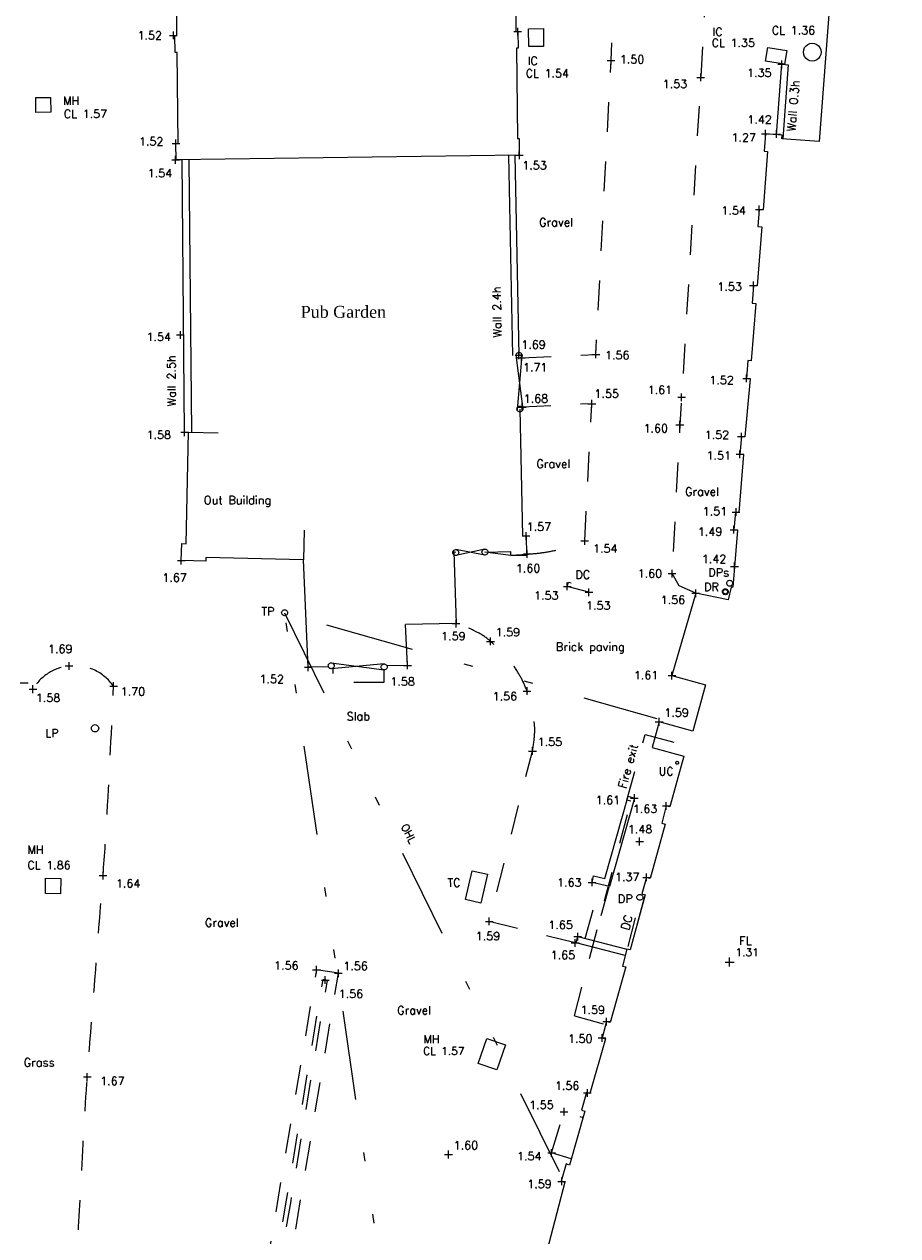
# Model space of a CAD drawing. Header units: metres. Extents: x 639013 to 639566, y 257273 to 257664.
# Tile 52 of 79: x 639190 to 639220, y 257480 to 257520. Entities that reach past the tile are written whole.
import ezdxf

# ---------------------------------------------------------------- set-up
doc = ezdxf.new("R2010")
doc.units = ezdxf.units.M
doc.linetypes.add('65208756-SWE-ZZ-XX-M-C-0002-FC06T002$0$03', pattern=[3, 1, -1, 1])
doc.linetypes.add('65208756-SWE-ZZ-XX-M-C-0002-FC06T002$0$IRRIGATION', pattern=[11.5, 3, -1.8, 0.3, -1.8, 0.3, -1.8, 2.5])
for name, color, linetype, lineweight in [('65208756-SWE-ZZ-XX-M-C-0002-FC06T002$0$0not0', 253, 'Continuous', 0), ('65208756-SWE-ZZ-XX-M-C-0002-FC06T002$0$SS_BUILDING', 253, 'Continuous', 0), ('65208756-SWE-ZZ-XX-M-C-0002-FC06T002$0$SS_COVERS', 253, 'Continuous', 0), ('65208756-SWE-ZZ-XX-M-C-0002-FC06T002$0$SS_DETAIL', 253, '65208756-SWE-ZZ-XX-M-C-0002-FC06T002$0$03', 0), ('65208756-SWE-ZZ-XX-M-C-0002-FC06T002$0$SS_GATE', 253, 'Continuous', 0), ('65208756-SWE-ZZ-XX-M-C-0002-FC06T002$0$SS_OHL', 253, '65208756-SWE-ZZ-XX-M-C-0002-FC06T002$0$IRRIGATION', 0), ('65208756-SWE-ZZ-XX-M-C-0002-FC06T002$0$SS_Text_bold', 253, 'Continuous', 0), ('65208756-SWE-ZZ-XX-M-C-0002-FC06T002$0$SS_TEXT_GEN', 253, 'Continuous', 0), ('65208756-SWE-ZZ-XX-M-C-0002-FC06T002$0$SS_TXT_DRAIN', 253, 'Continuous', 0), ('65208756-SWE-ZZ-XX-M-C-0002-FC06T002$0$SS_TXT_LEV_BLD', 253, 'Continuous', 0), ('65208756-SWE-ZZ-XX-M-C-0002-FC06T002$0$SS_TXT_LEV_GEN', 253, 'Continuous', 0), ('65208756-SWE-ZZ-XX-M-C-0002-FC06T002$0$SS_TXT_LEV_PNT', 253, 'Continuous', 0), ('65208756-SWE-ZZ-XX-M-C-0002-FC06T002$0$SS_TXT_UTL', 253, 'Continuous', 0), ('65208756-SWE-ZZ-XX-M-C-0002-FC06T002$0$SS_TXT_UTL_WATER', 253, 'Continuous', 0), ('65208756-SWE-ZZ-XX-M-C-0002-FC06T002$0$SS_UTL_TEXT', 253, 'Continuous', 0), ('65208756-SWE-ZZ-XX-M-C-0002-FC06T002$0$SS_WALL', 253, 'Continuous', 0)]:
    doc.layers.add(name, color=color, linetype=linetype, lineweight=lineweight)
doc.layers.add('Z-Xref', color=7, linetype='Continuous')
doc.styles.add('65208756-SWE-ZZ-XX-M-C-0002-FC06T002$0$ROMANS', font='ROMANS')
doc.styles.add('65208756-SWE-ZZ-XX-M-C-0002-FC06T002$0$Romantics', font='romantic.ttf')

# ---------------------------------------------------------------- blocks, each defined once
blk = doc.blocks.new('65208756-SWE-ZZ-XX-M-C-0002-FC06T002')
at = {"layer": '65208756-SWE-ZZ-XX-M-C-0002-FC06T002$0$0not0', "linetype": 'Continuous'}
for p, q in [((639207.049, 257520.114), (639207.049, 257520.374)), ((639195.339, 257520.114), (639195.599, 257520.114)), ((639195.469, 257519.984), (639195.469, 257520.244)), ((639206.919, 257520.244), (639207.179, 257520.244)), ((639216.655, 257519.552), (639216.667, 257519.63)), ((639216.667, 257519.63), (639216.697, 257519.702)), ((639216.697, 257519.702), (639216.745, 257519.762)), ((639216.745, 257519.762), (639216.805, 257519.81)), ((639216.805, 257519.81), (639216.877, 257519.84)), ((639216.877, 257519.84), (639216.955, 257519.852)), ((639216.955, 257519.852), (639217.033, 257519.84)), ((639217.033, 257519.84), (639217.105, 257519.81)), ((639217.105, 257519.81), (639217.165, 257519.763)), ((639217.165, 257519.763), (639217.213, 257519.703)), ((639217.213, 257519.703), (639217.243, 257519.631)), ((639217.243, 257519.631), (639217.255, 257519.553)), ((639210.059, 257519.265), (639210.319, 257519.265)), ((639210.189, 257519.135), (639210.189, 257519.395)), ((639215.927, 257519.013), (639215.927, 257519.273)), ((639216.667, 257519.474), (639216.655, 257519.552)), ((639216.697, 257519.402), (639216.667, 257519.474)), ((639216.745, 257519.342), (639216.697, 257519.402)), ((639216.805, 257519.294), (639216.745, 257519.342)), ((639216.877, 257519.264), (639216.805, 257519.294)), ((639216.955, 257519.252), (639216.877, 257519.264)), ((639217.033, 257519.264), (639216.955, 257519.252)), ((639217.105, 257519.294), (639217.033, 257519.264)), ((639217.165, 257519.343), (639217.105, 257519.294)), ((639217.213, 257519.403), (639217.165, 257519.343)), ((639217.243, 257519.475), (639217.213, 257519.403)), ((639217.255, 257519.553), (639217.243, 257519.475)), ((639213.205, 257518.574), (639213.205, 257518.834)), ((639215.797, 257519.143), (639216.057, 257519.143)), ((639213.075, 257518.704), (639213.335, 257518.704)), ((639215.248, 257516.804), (639215.508, 257516.804)), ((639215.378, 257516.674), (639215.378, 257516.934)), ((639215.624, 257516.797), (639215.884, 257516.797)), ((639215.754, 257516.667), (639215.753, 257516.927)), ((639195.426, 257516.483), (639195.686, 257516.484)), ((639195.556, 257516.354), (639195.556, 257516.614)), ((639195.414, 257515.93), (639195.674, 257515.93)), ((639195.544, 257515.8), (639195.544, 257516.06)), ((639206.973, 257516.083), (639207.233, 257516.083)), ((639207.104, 257515.953), (639207.103, 257516.213)), ((639215.042, 257514.263), (639215.302, 257514.263)), ((639215.172, 257514.133), (639215.172, 257514.393)), ((639214.975, 257511.579), (639214.975, 257511.839)), ((639214.845, 257511.709), (639215.105, 257511.709)), ((639195.575, 257510.046), (639195.835, 257510.046)), ((639195.705, 257509.916), (639195.705, 257510.176)), ((639206.99, 257509.359), (639206.994, 257509.385)), ((639206.994, 257509.385), (639207.004, 257509.409)), ((639207.004, 257509.409), (639207.02, 257509.429)), ((639207.02, 257509.429), (639207.04, 257509.445)), ((639207.04, 257509.445), (639207.064, 257509.455)), ((639207.064, 257509.455), (639207.09, 257509.459)), ((639207.09, 257509.229), (639207.09, 257509.489)), ((639207.09, 257509.459), (639207.116, 257509.455)), ((639207.116, 257509.455), (639207.14, 257509.445)), ((639207.14, 257509.445), (639207.16, 257509.429)), ((639207.16, 257509.429), (639207.176, 257509.409)), ((639207.171, 257509.143), (639207.171, 257509.403)), ((639207.176, 257509.409), (639207.186, 257509.385)), ((639207.186, 257509.385), (639207.19, 257509.359)), ((639209.546, 257509.389), (639209.806, 257509.389)), ((639209.676, 257509.259), (639209.676, 257509.519)), ((639206.96, 257509.359), (639207.22, 257509.359)), ((639206.994, 257509.333), (639206.99, 257509.359)), ((639207.004, 257509.309), (639206.994, 257509.333)), ((639207.02, 257509.289), (639207.004, 257509.309)), ((639207.04, 257509.273), (639207.02, 257509.289)), ((639207.064, 257509.263), (639207.04, 257509.273)), ((639207.041, 257509.273), (639207.301, 257509.274)), ((639207.09, 257509.259), (639207.064, 257509.263)), ((639207.116, 257509.263), (639207.09, 257509.259)), ((639207.14, 257509.273), (639207.116, 257509.263)), ((639207.16, 257509.289), (639207.14, 257509.273)), ((639207.176, 257509.309), (639207.16, 257509.289)), ((639207.186, 257509.333), (639207.176, 257509.309)), ((639207.19, 257509.359), (639207.186, 257509.333)), ((639214.613, 257508.581), (639214.873, 257508.581)), ((639214.744, 257508.451), (639214.743, 257508.711)), ((639207.198, 257507.491), (639207.198, 257507.751)), ((639209.542, 257507.601), (639209.541, 257507.861)), ((639212.431, 257507.95), (639212.691, 257507.951)), ((639212.561, 257507.821), (639212.561, 257508.081)), ((639207.021, 257507.554), (639207.025, 257507.58)), ((639207.025, 257507.528), (639207.021, 257507.554)), ((639207.025, 257507.58), (639207.035, 257507.604)), ((639207.035, 257507.504), (639207.025, 257507.528)), ((639207.035, 257507.604), (639207.051, 257507.624)), ((639207.051, 257507.484), (639207.035, 257507.504)), ((639207.051, 257507.624), (639207.071, 257507.64)), ((639207.071, 257507.468), (639207.051, 257507.484)), ((639207.068, 257507.621), (639207.328, 257507.621)), ((639207.071, 257507.64), (639207.095, 257507.65)), ((639207.095, 257507.458), (639207.071, 257507.468)), ((639207.095, 257507.65), (639207.121, 257507.654)), ((639207.121, 257507.454), (639207.095, 257507.458)), ((639207.121, 257507.654), (639207.147, 257507.65)), ((639207.147, 257507.458), (639207.121, 257507.454)), ((639207.147, 257507.65), (639207.171, 257507.64)), ((639207.171, 257507.468), (639207.147, 257507.458)), ((639207.171, 257507.64), (639207.191, 257507.624)), ((639207.191, 257507.484), (639207.171, 257507.468)), ((639207.191, 257507.624), (639207.207, 257507.604)), ((639207.207, 257507.504), (639207.191, 257507.484)), ((639207.207, 257507.604), (639207.217, 257507.58)), ((639207.217, 257507.528), (639207.207, 257507.504)), ((639207.217, 257507.58), (639207.221, 257507.554)), ((639207.221, 257507.554), (639207.217, 257507.528)), ((639209.411, 257507.731), (639209.671, 257507.731)), ((639212.37, 257507.023), (639212.63, 257507.023)), ((639212.501, 257506.893), (639212.5, 257507.153)), ((639195.716, 257506.775), (639195.976, 257506.775)), ((639195.846, 257506.645), (639195.846, 257506.905)), ((639214.44, 257506.625), (639214.7, 257506.625)), ((639214.57, 257506.495), (639214.57, 257506.755)), ((639214.52, 257505.901), (639214.52, 257506.161)), ((639214.39, 257506.031), (639214.65, 257506.031)), ((639214.263, 257504.09), (639214.523, 257504.09)), ((639214.393, 257503.96), (639214.393, 257504.22)), ((639207.2, 257503.288), (639207.46, 257503.288)), ((639207.33, 257503.158), (639207.33, 257503.418)), ((639214.189, 257503.494), (639214.449, 257503.495)), ((639214.319, 257503.365), (639214.319, 257503.625)), ((639209.17, 257503.117), (639209.43, 257503.117)), ((639209.3, 257502.987), (639209.3, 257503.247)), ((639195.606, 257502.459), (639195.866, 257502.459)), ((639195.736, 257502.329), (639195.736, 257502.589)), ((639204.864, 257502.728), (639204.868, 257502.754)), ((639204.868, 257502.702), (639204.864, 257502.728)), ((639204.868, 257502.754), (639204.878, 257502.778)), ((639204.878, 257502.678), (639204.868, 257502.702)), ((639204.878, 257502.778), (639204.893, 257502.798)), ((639204.894, 257502.658), (639204.878, 257502.678)), ((639204.893, 257502.798), (639204.913, 257502.814)), ((639204.914, 257502.642), (639204.894, 257502.658)), ((639204.913, 257502.814), (639204.937, 257502.824)), ((639204.938, 257502.632), (639204.914, 257502.642)), ((639204.937, 257502.824), (639204.963, 257502.828)), ((639204.964, 257502.628), (639204.938, 257502.632)), ((639204.963, 257502.828), (639204.989, 257502.824)), ((639204.99, 257502.632), (639204.964, 257502.628)), ((639204.989, 257502.824), (639205.013, 257502.814)), ((639205.014, 257502.642), (639204.99, 257502.632)), ((639205.013, 257502.814), (639205.033, 257502.798)), ((639205.034, 257502.658), (639205.014, 257502.642)), ((639205.033, 257502.798), (639205.05, 257502.778)), ((639205.05, 257502.678), (639205.034, 257502.658)), ((639205.05, 257502.778), (639205.06, 257502.754)), ((639205.06, 257502.702), (639205.05, 257502.678)), ((639205.06, 257502.754), (639205.064, 257502.728)), ((639205.064, 257502.728), (639205.06, 257502.702)), ((639205.847, 257502.744), (639205.851, 257502.77)), ((639205.851, 257502.718), (639205.847, 257502.744)), ((639205.851, 257502.77), (639205.861, 257502.794)), ((639205.861, 257502.694), (639205.851, 257502.718)), ((639205.861, 257502.794), (639205.877, 257502.814)), ((639205.877, 257502.674), (639205.861, 257502.694)), ((639205.877, 257502.814), (639205.897, 257502.83)), ((639205.898, 257502.658), (639205.877, 257502.674)), ((639205.897, 257502.83), (639205.921, 257502.84)), ((639205.922, 257502.648), (639205.898, 257502.658)), ((639205.921, 257502.84), (639205.947, 257502.844)), ((639205.948, 257502.644), (639205.922, 257502.648)), ((639205.947, 257502.844), (639205.973, 257502.84)), ((639205.974, 257502.648), (639205.948, 257502.644)), ((639205.973, 257502.84), (639205.997, 257502.83)), ((639205.998, 257502.658), (639205.974, 257502.648)), ((639205.997, 257502.83), (639206.017, 257502.814)), ((639206.017, 257502.674), (639205.998, 257502.658)), ((639206.017, 257502.814), (639206.033, 257502.794)), ((639206.033, 257502.694), (639206.017, 257502.674)), ((639206.033, 257502.794), (639206.043, 257502.77)), ((639206.043, 257502.718), (639206.033, 257502.694)), ((639206.043, 257502.77), (639206.047, 257502.744)), ((639206.047, 257502.744), (639206.043, 257502.718)), ((639207.24, 257502.68), (639207.5, 257502.68)), ((639207.37, 257502.55), (639207.369, 257502.81)), ((639212.237, 257501.89), (639212.237, 257502.15)), ((639214.209, 257502.26), (639214.469, 257502.26)), ((639214.339, 257502.13), (639214.339, 257502.39)), ((639208.714, 257501.461), (639208.713, 257501.721)), ((639212.107, 257502.02), (639212.367, 257502.02)), ((639214.076, 257501.698), (639214.08, 257501.724)), ((639214.08, 257501.672), (639214.076, 257501.698)), ((639214.08, 257501.724), (639214.09, 257501.748)), ((639214.09, 257501.648), (639214.08, 257501.672)), ((639214.09, 257501.748), (639214.106, 257501.768)), ((639214.106, 257501.628), (639214.09, 257501.648)), ((639214.106, 257501.768), (639214.126, 257501.784)), ((639214.126, 257501.784), (639214.15, 257501.794)), ((639214.15, 257501.794), (639214.176, 257501.798)), ((639214.176, 257501.798), (639214.202, 257501.794)), ((639214.202, 257501.794), (639214.226, 257501.784)), ((639214.226, 257501.784), (639214.246, 257501.768)), ((639214.246, 257501.768), (639214.262, 257501.748)), ((639214.262, 257501.648), (639214.246, 257501.628)), ((639214.262, 257501.748), (639214.272, 257501.724)), ((639214.272, 257501.672), (639214.262, 257501.648)), ((639214.272, 257501.724), (639214.276, 257501.698)), ((639214.276, 257501.698), (639214.272, 257501.672)), ((639208.584, 257501.591), (639208.844, 257501.591)), ((639209.312, 257501.394), (639209.572, 257501.394)), ((639209.442, 257501.264), (639209.442, 257501.524)), ((639212.906, 257501.36), (639213.166, 257501.36)), ((639213.036, 257501.23), (639213.036, 257501.49)), ((639213.931, 257501.409), (639213.935, 257501.435)), ((639213.935, 257501.383), (639213.931, 257501.409)), ((639213.935, 257501.435), (639213.945, 257501.459)), ((639213.945, 257501.359), (639213.935, 257501.383)), ((639213.945, 257501.459), (639213.961, 257501.479)), ((639213.961, 257501.339), (639213.945, 257501.359)), ((639213.955, 257501.41), (639213.958, 257501.43)), ((639213.958, 257501.391), (639213.955, 257501.41)), ((639213.958, 257501.43), (639213.965, 257501.448)), ((639213.965, 257501.373), (639213.958, 257501.391)), ((639213.961, 257501.479), (639213.981, 257501.495)), ((639213.981, 257501.323), (639213.961, 257501.339)), ((639213.965, 257501.448), (639213.977, 257501.463)), ((639213.977, 257501.358), (639213.965, 257501.373)), ((639213.977, 257501.463), (639213.992, 257501.475)), ((639213.992, 257501.346), (639213.977, 257501.358)), ((639213.981, 257501.495), (639214.005, 257501.505)), ((639214.005, 257501.313), (639213.981, 257501.323)), ((639213.992, 257501.475), (639214.01, 257501.482)), ((639214.01, 257501.338), (639213.992, 257501.346)), ((639214.005, 257501.505), (639214.031, 257501.509)), ((639214.031, 257501.309), (639214.005, 257501.313)), ((639214.01, 257501.482), (639214.03, 257501.485)), ((639214.03, 257501.335), (639214.01, 257501.338)), ((639214.03, 257501.485), (639214.049, 257501.482)), ((639214.049, 257501.338), (639214.03, 257501.335)), ((639214.031, 257501.509), (639214.057, 257501.505)), ((639214.057, 257501.313), (639214.031, 257501.309)), ((639214.049, 257501.482), (639214.067, 257501.475)), ((639214.067, 257501.346), (639214.049, 257501.338)), ((639214.057, 257501.505), (639214.081, 257501.495)), ((639214.081, 257501.323), (639214.057, 257501.313)), ((639214.067, 257501.475), (639214.082, 257501.463)), ((639214.082, 257501.358), (639214.067, 257501.346)), ((639214.081, 257501.495), (639214.101, 257501.479)), ((639214.101, 257501.339), (639214.081, 257501.323)), ((639214.082, 257501.463), (639214.094, 257501.448)), ((639214.094, 257501.373), (639214.082, 257501.358)), ((639214.094, 257501.448), (639214.102, 257501.43)), ((639214.102, 257501.391), (639214.094, 257501.373)), ((639214.101, 257501.479), (639214.117, 257501.459)), ((639214.117, 257501.359), (639214.101, 257501.339)), ((639214.102, 257501.43), (639214.105, 257501.411)), ((639214.105, 257501.411), (639214.102, 257501.391)), ((639214.126, 257501.612), (639214.106, 257501.628)), ((639214.117, 257501.459), (639214.127, 257501.435)), ((639214.127, 257501.383), (639214.117, 257501.359)), ((639214.15, 257501.602), (639214.126, 257501.612)), ((639214.127, 257501.435), (639214.131, 257501.409)), ((639214.131, 257501.409), (639214.127, 257501.383)), ((639214.176, 257501.598), (639214.15, 257501.602)), ((639214.202, 257501.602), (639214.176, 257501.598)), ((639214.226, 257501.612), (639214.202, 257501.602)), ((639214.246, 257501.628), (639214.226, 257501.612)), ((639199.111, 257500.704), (639199.115, 257500.73)), ((639199.115, 257500.678), (639199.111, 257500.704)), ((639199.115, 257500.73), (639199.125, 257500.754)), ((639199.125, 257500.654), (639199.115, 257500.678)), ((639199.125, 257500.754), (639199.141, 257500.774)), ((639199.141, 257500.634), (639199.125, 257500.654)), ((639199.141, 257500.774), (639199.161, 257500.79)), ((639199.161, 257500.618), (639199.141, 257500.634)), ((639199.161, 257500.79), (639199.185, 257500.8)), ((639199.185, 257500.608), (639199.161, 257500.618)), ((639199.185, 257500.8), (639199.211, 257500.804)), ((639199.211, 257500.604), (639199.185, 257500.608)), ((639199.211, 257500.804), (639199.237, 257500.8)), ((639199.237, 257500.608), (639199.211, 257500.604)), ((639199.237, 257500.8), (639199.261, 257500.79)), ((639199.261, 257500.618), (639199.237, 257500.608)), ((639199.261, 257500.79), (639199.281, 257500.774)), ((639199.281, 257500.634), (639199.261, 257500.618)), ((639199.281, 257500.774), (639199.297, 257500.754)), ((639199.297, 257500.654), (639199.281, 257500.634)), ((639199.297, 257500.754), (639199.307, 257500.73)), ((639199.307, 257500.678), (639199.297, 257500.654)), ((639199.307, 257500.73), (639199.311, 257500.704)), ((639199.311, 257500.704), (639199.307, 257500.678)), ((639204.975, 257500.21), (639204.974, 257500.47)), ((639204.845, 257500.34), (639205.105, 257500.34)), ((639206.004, 257499.742), (639206.264, 257499.742)), ((639206.134, 257499.612), (639206.134, 257499.872)), ((639191.833, 257498.918), (639192.093, 257498.918)), ((639191.963, 257498.788), (639191.963, 257499.048)), ((639199.877, 257498.874), (639200.137, 257498.875)), ((639200.007, 257498.745), (639200.007, 257499.005)), ((639200.677, 257498.922), (639200.681, 257498.948)), ((639200.681, 257498.896), (639200.677, 257498.922)), ((639200.681, 257498.948), (639200.691, 257498.972)), ((639200.691, 257498.872), (639200.681, 257498.896)), ((639200.691, 257498.972), (639200.707, 257498.992)), ((639200.707, 257498.852), (639200.691, 257498.872)), ((639200.707, 257498.992), (639200.727, 257499.008)), ((639200.727, 257498.836), (639200.707, 257498.852)), ((639200.727, 257499.008), (639200.751, 257499.018)), ((639200.751, 257498.826), (639200.727, 257498.836)), ((639200.751, 257499.018), (639200.777, 257499.022)), ((639200.777, 257498.822), (639200.751, 257498.826)), ((639200.777, 257499.022), (639200.803, 257499.018)), ((639200.803, 257498.826), (639200.777, 257498.822)), ((639200.803, 257499.018), (639200.827, 257499.008)), ((639200.827, 257498.836), (639200.803, 257498.826)), ((639200.827, 257499.008), (639200.847, 257498.992)), ((639200.847, 257498.852), (639200.827, 257498.836)), ((639200.847, 257498.992), (639200.863, 257498.972)), ((639200.863, 257498.872), (639200.847, 257498.852)), ((639200.863, 257498.972), (639200.873, 257498.948)), ((639200.873, 257498.896), (639200.863, 257498.872)), ((639200.873, 257498.948), (639200.877, 257498.922)), ((639200.877, 257498.922), (639200.873, 257498.896)), ((639202.458, 257498.882), (639202.462, 257498.908)), ((639202.462, 257498.856), (639202.458, 257498.882)), ((639202.462, 257498.908), (639202.472, 257498.932)), ((639202.472, 257498.832), (639202.462, 257498.856)), ((639202.472, 257498.932), (639202.488, 257498.952)), ((639202.488, 257498.812), (639202.472, 257498.832)), ((639202.488, 257498.952), (639202.508, 257498.968)), ((639202.508, 257498.796), (639202.488, 257498.812)), ((639202.508, 257498.968), (639202.532, 257498.978)), ((639202.532, 257498.786), (639202.508, 257498.796)), ((639202.532, 257498.978), (639202.558, 257498.982)), ((639202.558, 257498.782), (639202.532, 257498.786)), ((639202.558, 257498.982), (639202.584, 257498.978)), ((639202.584, 257498.786), (639202.558, 257498.782)), ((639202.584, 257498.978), (639202.608, 257498.968)), ((639202.608, 257498.796), (639202.584, 257498.786)), ((639202.608, 257498.968), (639202.628, 257498.952)), ((639202.628, 257498.812), (639202.608, 257498.796)), ((639202.628, 257498.952), (639202.644, 257498.932)), ((639202.644, 257498.832), (639202.628, 257498.812)), ((639202.644, 257498.932), (639202.654, 257498.908)), ((639202.654, 257498.856), (639202.644, 257498.832)), ((639202.654, 257498.908), (639202.658, 257498.882)), ((639202.658, 257498.882), (639202.654, 257498.856)), ((639203.213, 257498.934), (639203.473, 257498.934)), ((639203.343, 257498.804), (639203.342, 257499.064)), ((639212.106, 257498.591), (639212.366, 257498.591)), ((639212.236, 257498.461), (639212.236, 257498.721)), ((639190.323, 257498.352), (639190.583, 257498.352)), ((639190.616, 257498.136), (639190.876, 257498.136)), ((639190.746, 257498.006), (639190.746, 257498.266)), ((639193.328, 257498.237), (639193.588, 257498.237)), ((639193.458, 257498.107), (639193.458, 257498.367)), ((639207.232, 257498.073), (639207.492, 257498.073)), ((639207.362, 257497.943), (639207.362, 257498.203)), ((639211.806, 257496.907), (639211.806, 257497.167)), ((639192.711, 257496.821), (639192.716, 257496.853)), ((639192.716, 257496.788), (639192.711, 257496.821)), ((639192.716, 257496.853), (639192.728, 257496.883)), ((639192.728, 257496.758), (639192.716, 257496.788)), ((639192.728, 257496.883), (639192.748, 257496.908)), ((639192.748, 257496.733), (639192.728, 257496.758)), ((639192.748, 257496.908), (639192.773, 257496.928)), ((639192.773, 257496.928), (639192.803, 257496.941)), ((639192.803, 257496.941), (639192.836, 257496.946)), ((639192.836, 257496.946), (639192.868, 257496.941)), ((639192.868, 257496.941), (639192.898, 257496.928)), ((639192.898, 257496.928), (639192.923, 257496.908)), ((639192.923, 257496.908), (639192.943, 257496.883)), ((639192.943, 257496.758), (639192.923, 257496.733)), ((639192.943, 257496.883), (639192.956, 257496.853)), ((639192.956, 257496.788), (639192.943, 257496.758)), ((639192.956, 257496.853), (639192.961, 257496.821)), ((639192.961, 257496.821), (639192.956, 257496.788)), ((639211.676, 257497.037), (639211.936, 257497.037)), ((639192.773, 257496.713), (639192.748, 257496.733)), ((639192.803, 257496.701), (639192.773, 257496.713)), ((639192.836, 257496.696), (639192.803, 257496.701)), ((639192.868, 257496.701), (639192.836, 257496.696)), ((639192.898, 257496.713), (639192.868, 257496.701)), ((639192.923, 257496.733), (639192.898, 257496.713)), ((639207.415, 257496.056), (639207.675, 257496.056)), ((639207.545, 257495.926), (639207.545, 257496.186)), ((639212.36, 257495.661), (639212.362, 257495.674)), ((639212.362, 257495.648), (639212.36, 257495.661)), ((639212.362, 257495.674), (639212.367, 257495.686)), ((639212.367, 257495.636), (639212.362, 257495.648)), ((639212.367, 257495.686), (639212.375, 257495.696)), ((639212.375, 257495.626), (639212.367, 257495.636)), ((639212.375, 257495.696), (639212.385, 257495.704)), ((639212.385, 257495.618), (639212.375, 257495.626)), ((639212.385, 257495.704), (639212.397, 257495.709)), ((639212.397, 257495.613), (639212.385, 257495.618)), ((639212.397, 257495.709), (639212.41, 257495.711)), ((639212.41, 257495.611), (639212.397, 257495.613)), ((639212.41, 257495.711), (639212.423, 257495.709)), ((639212.423, 257495.613), (639212.41, 257495.611)), ((639212.423, 257495.709), (639212.435, 257495.704)), ((639212.435, 257495.618), (639212.423, 257495.613)), ((639212.435, 257495.704), (639212.445, 257495.696)), ((639212.445, 257495.626), (639212.435, 257495.618)), ((639212.445, 257495.696), (639212.453, 257495.686)), ((639212.453, 257495.636), (639212.445, 257495.626)), ((639212.453, 257495.686), (639212.458, 257495.674)), ((639212.458, 257495.648), (639212.453, 257495.636)), ((639212.458, 257495.674), (639212.46, 257495.661)), ((639212.46, 257495.661), (639212.458, 257495.648)), ((639210.844, 257494.473), (639211.104, 257494.473)), ((639210.974, 257494.343), (639210.974, 257494.603)), ((639212.044, 257494.079), (639212.044, 257494.339)), ((639211.914, 257494.209), (639212.174, 257494.209)), ((639211.148, 257492.884), (639211.148, 257493.144)), ((639211.018, 257493.014), (639211.278, 257493.014)), ((639192.975, 257491.869), (639193.235, 257491.869)), ((639193.105, 257491.739), (639193.105, 257491.999)), ((639211.384, 257491.677), (639211.384, 257491.937)), ((639209.418, 257491.64), (639209.678, 257491.64)), ((639209.548, 257491.51), (639209.548, 257491.77)), ((639211.254, 257491.807), (639211.514, 257491.807)), ((639211.055, 257491.138), (639211.059, 257491.164)), ((639211.059, 257491.112), (639211.055, 257491.138)), ((639211.059, 257491.164), (639211.069, 257491.188)), ((639211.069, 257491.088), (639211.059, 257491.112)), ((639211.069, 257491.188), (639211.085, 257491.208)), ((639211.085, 257491.068), (639211.069, 257491.088)), ((639211.085, 257491.208), (639211.105, 257491.224)), ((639211.105, 257491.052), (639211.085, 257491.068)), ((639211.105, 257491.224), (639211.129, 257491.234)), ((639211.129, 257491.042), (639211.105, 257491.052)), ((639211.129, 257491.234), (639211.155, 257491.238)), ((639211.155, 257491.238), (639211.181, 257491.234)), ((639211.181, 257491.234), (639211.205, 257491.224)), ((639211.205, 257491.052), (639211.181, 257491.042)), ((639211.205, 257491.224), (639211.225, 257491.208)), ((639211.225, 257491.068), (639211.205, 257491.052)), ((639211.225, 257491.208), (639211.241, 257491.188)), ((639211.241, 257491.088), (639211.225, 257491.068)), ((639211.241, 257491.188), (639211.251, 257491.164)), ((639211.251, 257491.112), (639211.241, 257491.088)), ((639211.251, 257491.164), (639211.255, 257491.138)), ((639211.255, 257491.138), (639211.251, 257491.112)), ((639211.155, 257491.038), (639211.129, 257491.042)), ((639211.181, 257491.042), (639211.155, 257491.038)), ((639205.961, 257490.33), (639206.221, 257490.33)), ((639206.091, 257490.2), (639206.091, 257490.46)), ((639209.069, 257489.687), (639209.069, 257489.947)), ((639208.851, 257489.603), (639209.111, 257489.603)), ((639208.939, 257489.817), (639209.199, 257489.817)), ((639208.981, 257489.473), (639208.981, 257489.733)), ((639214.174, 257488.811), (639214.173, 257489.111)), ((639200.153, 257488.703), (639200.413, 257488.704)), ((639200.283, 257488.574), (639200.283, 257488.834)), ((639201.019, 257488.453), (639201.019, 257488.713)), ((639214.023, 257488.96), (639214.323, 257488.961)), ((639200.445, 257488.358), (639200.705, 257488.358)), ((639200.575, 257488.228), (639200.574, 257488.488)), ((639200.889, 257488.583), (639201.149, 257488.583)), ((639210.036, 257486.832), (639210.036, 257487.092)), ((639209.906, 257486.961), (639210.166, 257486.962)), ((639209.754, 257486.409), (639210.014, 257486.409)), ((639209.884, 257486.279), (639209.884, 257486.539)), ((639192.446, 257485.1), (639192.706, 257485.101)), ((639192.576, 257484.971), (639192.576, 257485.231)), ((639209.261, 257484.563), (639209.521, 257484.563)), ((639209.391, 257484.433), (639209.391, 257484.693)), ((639208.478, 257483.93), (639208.738, 257483.93)), ((639208.608, 257483.8), (639208.608, 257484.06)), ((639204.592, 257482.491), (639204.852, 257482.492)), ((639204.722, 257482.361), (639204.722, 257482.621)), ((639208.056, 257482.543), (639208.316, 257482.543)), ((639208.186, 257482.413), (639208.186, 257482.673)), ((639208.527, 257481.46), (639208.527, 257481.72)), ((639208.397, 257481.59), (639208.657, 257481.59))]:
    blk.add_line(p, q, dxfattribs=at)
at = {"layer": '65208756-SWE-ZZ-XX-M-C-0002-FC06T002$0$SS_BUILDING'}
for p, q in [((639214.57, 257506.625), (639214.52, 257506.031)), ((639214.689, 257506.615), (639214.57, 257506.625)), ((639214.639, 257506.021), (639214.489, 257504.078)), ((639214.52, 257506.031), (639214.639, 257506.021)), ((639214.369, 257504.088), (639214.319, 257503.495)), ((639214.489, 257504.078), (639214.369, 257504.088)), ((639214.439, 257503.484), (639214.282, 257501.56)), ((639214.319, 257503.495), (639214.439, 257503.484)), ((639213.036, 257501.36), (639212.236, 257498.591)), ((639214.127, 257501.14), (639213.036, 257501.36)), ((639214.223, 257501.565), (639214.127, 257501.14)), ((639214.282, 257501.56), (639214.223, 257501.565)), ((639212.236, 257498.591), (639213.363, 257498.279)), ((639213.363, 257498.279), (639212.933, 257496.725)), ((639211.806, 257497.037), (639211.568, 257496.176)), ((639212.933, 257496.725), (639211.806, 257497.037)), ((639211.568, 257496.176), (639212.63, 257495.883)), ((639212.63, 257495.883), (639212.159, 257494.177)), ((639212.044, 257494.209), (639211.892, 257493.631)), ((639212.159, 257494.177), (639212.044, 257494.209)), ((639212.007, 257493.599), (639211.499, 257491.774)), ((639211.892, 257493.631), (639212.007, 257493.599)), ((639211.384, 257491.807), (639211.221, 257491.25)), ((639211.499, 257491.774), (639211.384, 257491.807)), ((639211.336, 257491.216), (639210.829, 257489.37)), ((639211.221, 257491.25), (639211.336, 257491.216)), ((639210.713, 257489.4), (639210.568, 257488.829)), ((639210.829, 257489.37), (639210.713, 257489.4)), ((639210.685, 257488.8), (639210.152, 257486.93)), ((639210.568, 257488.829), (639210.685, 257488.8)), ((639210.036, 257486.962), (639209.884, 257486.409)), ((639210.152, 257486.93), (639210.036, 257486.962)), ((639210, 257486.377), (639209.476, 257484.538)), ((639209.884, 257486.409), (639210, 257486.377)), ((639209.359, 257484.572), (639209.192, 257483.986)), ((639209.476, 257484.538), (639209.359, 257484.572)), ((639209.309, 257483.953), (639208.791, 257482.135)), ((639209.192, 257483.986), (639209.309, 257483.953)), ((639208.677, 257482.173), (639208.512, 257481.594)), ((639208.791, 257482.135), (639208.677, 257482.173)), ((639208.628, 257481.561), (639208.029, 257479.246)), ((639208.512, 257481.594), (639208.628, 257481.561))]:
    blk.add_line(p, q, dxfattribs=at)
at = {"layer": '65208756-SWE-ZZ-XX-M-C-0002-FC06T002$0$SS_BUILDING', "flags": 128}
for points in [[(639206.964, 257523.277), (639206.989, 257520.242), (639207.049, 257520.244), (639207.063, 257519.68), (639207.003, 257519.68), (639207.041, 257516.653), (639207.101, 257516.653), (639207.103, 257516.083), (639195.564, 257515.93), (639195.556, 257516.484), (639195.626, 257516.485), (639195.596, 257519.537), (639195.526, 257519.537), (639195.521, 257520.114), (639195.591, 257520.115), (639195.561, 257523.135)], [(639223.209, 257531.542), (639216.504, 257532.073), (639215.7, 257521.406), (639217.544, 257521.267), (639217.185, 257516.543), (639215.934, 257516.641), (639215.944, 257516.76), (639215.378, 257516.804), (639215.333, 257516.225), (639215.453, 257516.215), (639215.299, 257514.253), (639215.172, 257514.263), (639215.127, 257513.685), (639215.254, 257513.675), (639215.1, 257511.699), (639214.975, 257511.709), (639214.927, 257511.111), (639215.053, 257511.101), (639214.903, 257509.178), (639214.783, 257509.186), (639214.743, 257508.581), (639214.863, 257508.573), (639214.689, 257506.615)], [(639199.867, 257503.484), (639199.844, 257502.484), (639196.564, 257502.56), (639196.561, 257502.44), (639195.736, 257502.459), (639195.749, 257503.028), (639195.899, 257503.025), (639195.978, 257506.772), (639196.978, 257506.751)]]:
    blk.add_lwpolyline(points, dxfattribs=at)
at = {"layer": '65208756-SWE-ZZ-XX-M-C-0002-FC06T002$0$SS_COVERS'}
blk.add_line((639191.346, 257517.528), (639190.85, 257517.525), dxfattribs=at)
at = {"layer": '65208756-SWE-ZZ-XX-M-C-0002-FC06T002$0$SS_COVERS', "flags": 128}
for points in [[(639207.912, 257520.346), (639207.921, 257519.744), (639207.421, 257519.736), (639207.412, 257520.338), (639207.912, 257520.346)], [(639215.38, 257519.252), (639215.457, 257519.709), (639216.098, 257519.602), (639216.021, 257519.145), (639215.38, 257519.252)], [(639191.346, 257517.528), (639190.85, 257517.525), (639190.846, 257518.022), (639191.343, 257518.025), (639191.346, 257517.528)], [(639206.037, 257491.915), (639205.814, 257490.944), (639205.298, 257491.062), (639205.521, 257492.033), (639206.037, 257491.915)], [(639191.688, 257491.773), (639191.677, 257491.259), (639191.164, 257491.27), (639191.174, 257491.784), (639191.688, 257491.773)], [(639206.634, 257486.177), (639206.349, 257485.339), (639205.724, 257485.551), (639206.009, 257486.389), (639206.634, 257486.177)]]:
    blk.add_lwpolyline(points, dxfattribs=at)
at = {"layer": '65208756-SWE-ZZ-XX-M-C-0002-FC06T002$0$SS_DETAIL'}
for p, q in [((639213.036, 257501.36), (639212.481, 257501.611)), ((639210.713, 257494.406), (639211.33, 257496.612)), ((639211.33, 257496.612), (639212.726, 257496.231)), ((639208.955, 257487.152), (639210.853, 257494.37)), ((639210.853, 257494.37), (639210.713, 257494.406)), ((639209.312, 257489.755), (639209.826, 257491.577)), ((639210.112, 257491.483), (639209.606, 257489.69)), ((639200.649, 257488.346), (639200.501, 257488.37)), ((639208.955, 257487.152), (639210.009, 257486.862))]:
    blk.add_line(p, q, dxfattribs=at)
at = {"layer": '65208756-SWE-ZZ-XX-M-C-0002-FC06T002$0$SS_DETAIL', "flags": 128}
for points in [[(639213.946, 257531.71), (639213.205, 257518.704), (639212.561, 257507.951), (639212.5, 257507.023), (639212.237, 257502.02)], [(639207.171, 257509.273), (639209.676, 257509.389), (639210.189, 257519.265), (639210.624, 257527.983), (639207.186, 257527.962)], [(639209.3, 257503.117), (639209.541, 257507.731), (639207.198, 257507.621)], [(639209.442, 257501.394), (639208.714, 257501.591), (639208.753, 257501.735), (639209.481, 257501.538), (639209.442, 257501.394)], [(639212.481, 257501.611), (639212.237, 257502.02)], [(639202.542, 257498.362), (639200.846, 257498.36), (639200.846, 257498.828)], [(639202.542, 257498.784), (639202.542, 257498.362)], [(639208.981, 257489.603), (639206.091, 257490.33), (639207.545, 257496.056)], [(639210.759, 257489.483), (639211.214, 257491.232), (639211.32, 257491.204), (639210.866, 257489.456), (639210.759, 257489.483)], [(639201.019, 257488.583), (639200.283, 257488.704), (639198.156, 257476.094), (639196.814, 257467.573), (639195.534, 257460.929), (639192.86, 257459.656), (639192.289, 257458.62), (639193.257, 257458.075), (639193.741, 257459.057), (639196.322, 257460.476), (639201.019, 257488.583)], [(639193.916, 257459.703), (639195.885, 257460.722), (639197.063, 257467.496), (639198.003, 257473.518), (639199.277, 257480.96), (639200.501, 257488.37)], [(639193.985, 257459.57), (639196.02, 257460.623), (639197.211, 257467.472), (639198.151, 257473.494), (639199.425, 257480.935), (639200.649, 257488.346)], [(639208.186, 257482.543), (639208.608, 257483.93), (639209.252, 257483.734)], [(639208.85, 257482.341), (639208.186, 257482.543)]]:
    blk.add_lwpolyline(points, dxfattribs=at)
for points in [[(639207.343, 257502.676, 0.023594), (639207.876, 257502.725, 0.023594), (639208.402, 257502.824, 0.02083), (639208.857, 257502.952, 0.02083), (639209.3, 257503.117)], [(639207.545, 257496.056, 0.034659), (639207.619, 257496.681, 0.05497), (639207.595, 257497.077, 0.014377), (639207.453, 257497.776, 0.032991), (639207.362, 257498.073, 0.033761), (639207.152, 257498.534, 0.031542), (639206.865, 257498.993, 0.037777), (639206.68, 257499.214, 0.014305), (639206.134, 257499.742, 0.066032), (639205.699, 257500.045, 0.044604), (639204.975, 257500.34)], [(639193.458, 257498.237, 0.134256), (639192.803, 257498.782, 0.134256), (639191.963, 257498.918, 0.116691), (639191.262, 257498.671, 0.116691), (639190.746, 257498.136)], [(639189.399, 257460.291, 0.025729), (639190.757, 257463.931, 0.054113), (639191.12, 257465.747, 0.000534), (639191.568, 257470.815, 0.002042), (639191.679, 257472.141, 0.000175), (639192.136, 257477.95, 0.001513), (639192.187, 257478.624, 0.005548), (639192.363, 257481.505, -0.004445), (639192.576, 257485.101, -0.00307), (639192.661, 257486.252, 0.000629), (639193.105, 257491.869, 0.00555), (639193.245, 257493.973, 0.00274), (639193.458, 257498.237)]]:
    blk.add_lwpolyline(points, format="xyb", dxfattribs=at)
at = {"layer": '65208756-SWE-ZZ-XX-M-C-0002-FC06T002$0$SS_GATE'}
for p, q in [((639206.99, 257509.359), (639207.221, 257507.554)), ((639207.19, 257509.359), (639207.025, 257507.528)), ((639205.948, 257502.644), (639204.963, 257502.828)), ((639205.947, 257502.844), (639204.964, 257502.628)), ((639200.777, 257499.022), (639202.558, 257498.782)), ((639202.558, 257498.982), (639200.777, 257498.822))]:
    blk.add_line(p, q, dxfattribs=at)
at = {"layer": '65208756-SWE-ZZ-XX-M-C-0002-FC06T002$0$SS_OHL'}
blk.add_line((639199.211, 257500.704), (639208.439, 257481.918), dxfattribs=at)
at = {"layer": '65208756-SWE-ZZ-XX-M-C-0002-FC06T002$0$SS_OHL', "flags": 128}
blk.add_lwpolyline([(639204.221, 257466.533), (639199.211, 257500.704), (639211.732, 257497.146)], dxfattribs=at)
at = {"layer": '65208756-SWE-ZZ-XX-M-C-0002-FC06T002$0$SS_WALL'}
for p, q in [((639215.752, 257516.775), (639215.927, 257519.143)), ((639215.927, 257519.143), (639216.146, 257519.127)), ((639216.146, 257519.127), (639215.962, 257516.638)), ((639195.764, 257515.932), (639195.544, 257515.93)), ((639195.846, 257506.775), (639195.764, 257515.932)), ((639196.086, 257506.777), (639196.004, 257515.934)), ((639206.734, 257516.078), (639206.87, 257509.355)), ((639206.954, 257516.081), (639207.09, 257509.359)), ((639207.121, 257507.554), (639207.21, 257503.286)), ((639195.846, 257506.775), (639195.978, 257506.772)), ((639207.21, 257503.286), (639207.33, 257503.288)), ((639207.33, 257503.288), (639207.344, 257502.635)), ((639200.007, 257498.875), (639199.844, 257502.484)), ((639204.903, 257502.747), (639204.975, 257500.34)), ((639204.964, 257502.728), (639204.903, 257502.747)), ((639205.947, 257502.744), (639206.816, 257502.762)), ((639206.819, 257502.625), (639206.816, 257502.762)), ((639206.819, 257502.625), (639207.344, 257502.635)), ((639204.975, 257500.34), (639203.28, 257500.313)), ((639203.343, 257498.934), (639203.28, 257500.313)), ((639200.685, 257498.887), (639200.007, 257498.875)), ((639203.343, 257498.934), (639202.647, 257498.922))]:
    blk.add_line(p, q, dxfattribs=at)
at = {"layer": '65208756-SWE-ZZ-XX-M-C-0002-FC06T002$0$SS_WALL', "flags": 128}
for points in [[(639207.378, 257502.666), (639206.819, 257502.625), (639205.947, 257502.744)], [(639210.659, 257489.186), (639209.015, 257489.604), (639209.069, 257489.817), (639210.713, 257489.4)]]:
    blk.add_lwpolyline(points, dxfattribs=at)
blk.add_lwpolyline([(639210.974, 257494.473), (639210.131, 257491.507), (639209.548, 257491.64), (639209.597, 257491.855), (639209.976, 257491.768), (639210.762, 257494.534)], close=True, dxfattribs=at)
at = {"layer": '65208756-SWE-ZZ-XX-M-C-0002-FC06T002$0$SS_Text_bold', "style": '65208756-SWE-ZZ-XX-M-C-0002-FC06T002$0$Romantics'}
blk.add_text('Pub Garden', height=0.4, rotation=0.0408, dxfattribs=at).set_placement((639199.753, 257510.62))
at = {"layer": '65208756-SWE-ZZ-XX-M-C-0002-FC06T002$0$SS_TEXT_GEN', "style": '65208756-SWE-ZZ-XX-M-C-0002-FC06T002$0$ROMANS'}
for s, height, rotation, p in [('Wall 0.3h', 0.28, 85.1082, (639216.378, 257516.875)), ('Gravel', 0.28, 0.0408, (639207.767, 257513.69)), ('Wall 2.4h', 0.278, 91.1576, (639206.506, 257509.966)), ('Wall 2.5h', 0.278, 90.5141, (639195.551, 257507.649)), ('Gravel', 0.28, 0.0408, (639207.675, 257505.574)), ('Gravel', 0.28, 0.0408, (639212.673, 257504.635)), ('Out Building', 0.278, 0.0408, (639196.495, 257504.351)), ('DC', 0.28, 0.0408, (639208.984, 257501.848)), ('Brick paving', 0.28, 0.0408, (639208.331, 257499.421)), ('Slab', 0.278, 0.0408, (639201.296, 257497.084)), ('Fire exit', 0.278, 74.3773, (639210.689, 257494.777)), ('Gravel', 0.278, 0.0408, (639196.531, 257490.146)), ('Gravel', 0.278, 0.0408, (639202.997, 257487.2)), ('Grass', 0.28, 0.0408, (639190.434, 257485.448))]:
    blk.add_text(s, height=height, rotation=rotation, dxfattribs=at).set_placement(p)
at = {"layer": '65208756-SWE-ZZ-XX-M-C-0002-FC06T002$0$SS_TXT_DRAIN', "style": '65208756-SWE-ZZ-XX-M-C-0002-FC06T002$0$ROMANS'}
for s, height, p in [('IC', 0.274, (639213.598, 257520.096)), ('CL 1.36', 0.274, (639215.596, 257520.147)), ('CL 1.35', 0.274, (639213.572, 257519.728)), ('IC', 0.274, (639207.382, 257519.122)), ('CL 1.54', 0.274, (639207.318, 257518.701)), ('MH', 0.274, (639191.765, 257517.783)), ('CL 1.57', 0.274, (639191.784, 257517.339)), ('DR', 0.28, (639213.311, 257501.434)), ('MH', 0.274, (639190.564, 257492.603)), ('CL 1.86', 0.274, (639190.561, 257492.083)), ('MH', 0.274, (639203.876, 257486.232)), ('CL 1.57', 0.26, (639203.875, 257485.843))]:
    blk.add_text(s, height=height, rotation=0.0408, dxfattribs=at).set_placement(p)
at = {"layer": '65208756-SWE-ZZ-XX-M-C-0002-FC06T002$0$SS_TXT_LEV_BLD', "style": '65208756-SWE-ZZ-XX-M-C-0002-FC06T002$0$ROMANS'}
for s, p in [('1.52', (639194.266, 257519.977)), ('1.27', (639214.238, 257516.547)), ('1.52', (639194.312, 257516.413)), ('1.53', (639207.202, 257515.608)), ('1.54', (639213.9, 257514.092)), ('1.53', (639213.764, 257511.532)), ('1.52', (639213.494, 257508.389)), ('1.58', (639194.569, 257506.55)), ('1.52', (639213.335, 257506.548)), ('1.51', (639213.398, 257505.852)), ('1.51', (639213.271, 257503.979)), ('1.49', (639213.107, 257503.293)), ('1.42', (639213.24, 257502.376)), ('1.67', (639195.101, 257501.748)), ('1.56', (639211.858, 257500.999)), ('1.61', (639210.955, 257498.468)), ('1.59', (639211.979, 257497.21)), ('1.63', (639210.922, 257493.973)), ('1.37', (639210.32, 257491.685)), ('1.59', (639209.161, 257487.217)), ('1.50', (639208.743, 257486.249)), ('1.56', (639208.3, 257484.669)), ('1.59', (639207.37, 257481.363))]:
    blk.add_text(s, height=0.274, rotation=0.0408, dxfattribs=at).set_placement(p)
at = {"layer": '65208756-SWE-ZZ-XX-M-C-0002-FC06T002$0$SS_TXT_LEV_GEN', "style": '65208756-SWE-ZZ-XX-M-C-0002-FC06T002$0$ROMANS'}
for s, p in [('1.50', (639210.483, 257519.172)), ('1.35', (639214.763, 257518.72)), ('1.53', (639211.927, 257518.344)), ('1.42', (639214.774, 257517.147)), ('1.54', (639194.609, 257515.346)), ('1.54', (639194.566, 257509.842)), ('1.69', (639207.169, 257509.58)), ('1.56', (639209.984, 257509.228)), ('1.71', (639207.227, 257508.818)), ('1.55', (639209.63, 257507.933)), ('1.61', (639211.417, 257508.06)), ('1.68', (639207.251, 257507.766)), ('1.60', (639211.281, 257506.768)), ('1.57', (639207.35, 257503.461)), ('1.54', (639209.581, 257502.727)), ('1.60', (639206.987, 257502.062)), ('1.60', (639211.081, 257501.886)), ('1.53', (639207.598, 257501.148)), ('1.53', (639209.347, 257500.809)), ('1.59', (639204.474, 257499.781)), ('1.59', (639206.307, 257499.915)), ('1.69', (639191.254, 257499.351)), ('1.52', (639198.367, 257498.339)), ('1.58', (639202.768, 257498.254)), ('1.58', (639190.845, 257497.708)), ('1.70', (639193.698, 257497.92)), ('1.56', (639206.205, 257497.76)), ('1.55', (639207.719, 257496.23)), ('1.61', (639209.671, 257494.271)), ('1.64', (639193.538, 257491.468)), ('1.63', (639208.374, 257491.497)), ('1.65', (639208.078, 257490.073)), ('1.59', (639205.639, 257489.699)), ('1.65', (639208.157, 257489.062)), ('1.56', (639198.858, 257488.709)), ('1.56', (639201.184, 257488.691)), ('1.56', (639201.027, 257487.756)), ('1.67', (639193.009, 257484.825)), ('1.55', (639207.434, 257484.02)), ('1.54', (639207.028, 257482.3))]:
    blk.add_text(s, height=0.274, rotation=0.0408, dxfattribs=at).set_placement(p)
at = {"layer": '65208756-SWE-ZZ-XX-M-C-0002-FC06T002$0$SS_TXT_LEV_PNT', "style": '65208756-SWE-ZZ-XX-M-C-0002-FC06T002$0$ROMANS'}
for s, height, p in [('1.48', 0.274, (639210.753, 257493.289)), ('FL', 0.28, (639214.497, 257489.543)), ('1.31', 0.26, (639214.373, 257489.161)), ('1.60', 0.274, (639204.895, 257482.665))]:
    blk.add_text(s, height=height, rotation=0.0408, dxfattribs=at).set_placement(p)
at = {"layer": '65208756-SWE-ZZ-XX-M-C-0002-FC06T002$0$SS_TXT_UTL', "style": '65208756-SWE-ZZ-XX-M-C-0002-FC06T002$0$ROMANS'}
for s, p in [('TP', (639198.434, 257500.613)), ('LP', (639191.166, 257496.52)), ('UC', (639211.787, 257495.234)), ('TC', (639204.689, 257491.493))]:
    blk.add_text(s, height=0.274, rotation=0.0408, dxfattribs=at).set_placement(p)
at = {"layer": '65208756-SWE-ZZ-XX-M-C-0002-FC06T002$0$SS_TXT_UTL_WATER', "style": '65208756-SWE-ZZ-XX-M-C-0002-FC06T002$0$ROMANS'}
for s, rotation, p in [('DPs', 0.0408, (639213.457, 257501.919)), ('DP', 0.0408, (639210.416, 257490.951)), ('DC', 75.4293, (639210.787, 257490.015))]:
    blk.add_text(s, height=0.278, rotation=rotation, dxfattribs=at).set_placement(p)
at = {"layer": '65208756-SWE-ZZ-XX-M-C-0002-FC06T002$0$SS_UTL_TEXT', "style": '65208756-SWE-ZZ-XX-M-C-0002-FC06T002$0$ROMANS'}
blk.add_text('OHL', height=0.26, rotation=296.4807, dxfattribs=at).set_placement((639203.112, 257493.524))

msp = doc.modelspace()

# ---------------------------------------------------------------- block references
at = {"layer": 'Z-Xref', "linetype": 'Continuous'}
msp.add_blockref('65208756-SWE-ZZ-XX-M-C-0002-FC06T002', (0, 0), dxfattribs=at)

doc.saveas('drawing.dxf')
